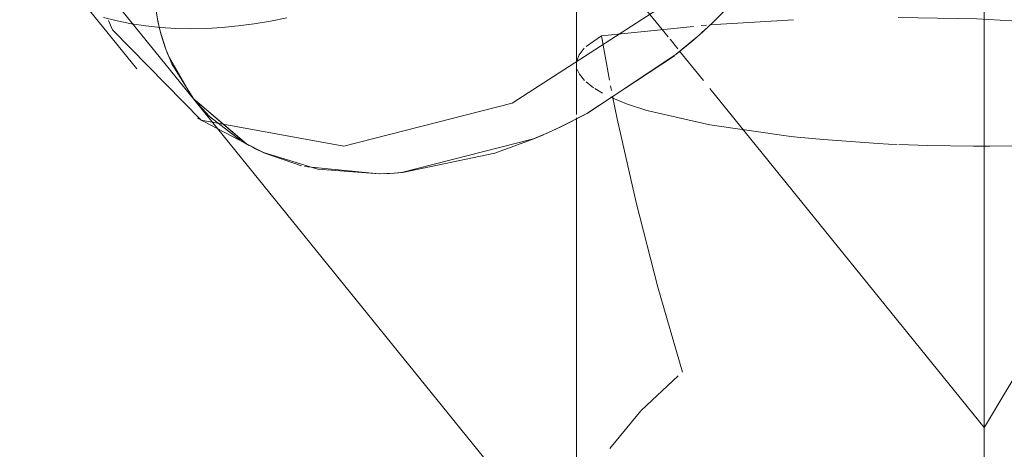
# Model space of a CAD drawing. Header units: millimetres. Extents: x -121 to 29920, y 1231 to 31888.
# Tile 21 of 106: x 9240 to 9372, y 8952 to 9010. Entities that reach past the tile are written whole.
import ezdxf

# ---------------------------------------------------------------- set-up
doc = ezdxf.new("R2010")
doc.units = ezdxf.units.MM
doc.linetypes.add('ADSK_Осевая', pattern=[700, 500, -100, 0, -100])
doc.layers.add('P-PIPE-____-CNTR', color=3, linetype='ADSK_Осевая', lineweight=20)
doc.layers.add('P-PIPE-____-OTLN', color=3, linetype='Continuous', lineweight=20)

# ---------------------------------------------------------------- blocks, each defined once
blk = doc.blocks.new('ADSK_ППР_Крестовина одноплоскостная канализационная - Одноплоскостная-1587492-3D severage Left')
at = {"layer": 'P-PIPE-____-OTLN', "color": 10}
for p, q in [((-15470.1, 9031.19), (-15470.1, 8997.26)), ((-15526.97, 9012.34), (-15526.5, 9009.59)), ((-15526.57, 9009.94), (-15526.37, 9009.03)), ((-15454.33, 9009.14), (-15466.74, 9007.85)), ((-15452.54, 9009.3), (-15453.27, 9009.24)), ((-15440.82, 9010.03), (-15452.09, 9009.33)), ((-15526.23, 9008.5), (-15525.47, 9006.06)), ((-15466.74, 9007.85), (-15468.77, 9006.45)), ((-15466.74, 9007.85), (-15465.65, 9001.87)), ((-15525.63, 9006.52), (-15525.15, 9005.25)), ((-15525.15, 9005.25), (-15521.82, 8999.48)), ((-15468.81, 9001.66), (-15467.79, 9000.86)), ((-15467.64, 9000.76), (-15466.59, 9000.15)), ((-15465.51, 9001.13), (-15465.39, 9000.51)), ((-15463.34, 8998.72), (-15460.61, 8997.82)), ((-15519.56, 8996.98), (-15515.45, 8993.8)), ((-15440.35, 8994.21), (-15436.79, 8993.87)), ((-15515.29, 8993.7), (-15514.23, 8993.08)), ((-15428.02, 8993.28), (-15426.83, 8993.23)), ((-15426.63, 8993.22), (-15422.73, 8993.08)), ((-15414.37, 8992.97), (-15408.39, 8993.06)), ((-15456.38, 8962.03), (-15461.37, 8957.35)), ((-15461.42, 8957.3), (-15465.59, 8952.23))]:
    blk.add_line(p, q, dxfattribs=at)
at = {"layer": 'P-PIPE-____-OTLN', "color": 22}
for p, q in [((-15545.18, 9022.92), (-15529.39, 9003.42)), ((-15521.57, 8999.16), (-15467.29, 8932.12)), ((-15521.2, 8996.76), (-15513.85, 8992.88)), ((-15513.37, 8992.64), (-15512.26, 8992.11)), ((-15512.3, 8992.13), (-15504.97, 8989.88)), ((-15504.97, 8989.88), (-15496.66, 8989.27))]:
    blk.add_line(p, q, dxfattribs=at)
at = {"layer": 'P-PIPE-____-OTLN', "color": 9}
for p, q in [((-15451.78, 9009.57), (-15446.27, 9015.22)), ((-15532.66, 9008.66), (-15533.21, 9009.92)), ((-15453.22, 9008.26), (-15451.82, 9009.53)), ((-15454.52, 9007.13), (-15453.76, 9007.78)), ((-15456.71, 9005.33), (-15454.55, 9007.11)), ((-15468.7, 8997.38), (-15456.88, 9005.19)), ((-15465.52, 8999.61), (-15463.34, 8998.72)), ((-15521.57, 8999.16), (-15519.56, 8996.98)), ((-15472.2, 8995.6), (-15468.93, 8997.26)), ((-15470.1, 8996.79), (-15470.1, 8938.06)), ((-15460.61, 8997.82), (-15452.09, 8995.85)), ((-15474.12, 8994.71), (-15472.24, 8995.58)), ((-15475.83, 8993.98), (-15474.54, 8994.53)), ((-15513.85, 8992.88), (-15513.37, 8992.64)), ((-15493.7, 8989.44), (-15475.88, 8993.96)), ((-15512.26, 8992.11), (-15507.17, 8990.36)), ((-15506.77, 8990.26), (-15496.72, 8989.27)), ((-15496.66, 8989.27), (-15495.96, 8989.29)), ((-15495.67, 8989.3), (-15494.66, 8989.36)), ((-15494.64, 8989.36), (-15493.81, 8989.43))]:
    blk.add_line(p, q, dxfattribs=at)
at = {"layer": 'P-PIPE-____-OTLN', "color": 22}
for points in [[(-15533.88, 9010.33, 0), (-15532.02, 9009.87, 0), (-15530.11, 9009.5, 0), (-15528.16, 9009.2, 0), (-15526.17, 9009, 0), (-15524.14, 9008.87, 0), (-15522.08, 9008.83, 0), (-15519.98, 9008.87, 0), (-15517.86, 9008.99, 0), (-15515.71, 9009.2, 0), (-15513.54, 9009.49, 0), (-15511.35, 9009.86, 0), (-15509.14, 9010.31, 0)], [(-15451.82, 9009.53, 0), (-15446.27, 9015.22, 0), (-15438.11, 9026.33, 0), (-15432.73, 9037.94, 0), (-15431.08, 9044.34, 0)], [(-15440.78, 9032.27, 0), (-15457.11, 9012.83, 0), (-15478.76, 8998.81, 0), (-15501.46, 8992.98, 0), (-15520.69, 8996.5, 0), (-15532.66, 9008.66, 0)], [(-15454.55, 9007.11, 0), (-15453.49, 9008.02, 0), (-15451.78, 9009.57, 0)], [(-15472.24, 8995.58, 0), (-15468.53, 8997.47, 0), (-15456.64, 9005.38, 0), (-15454.52, 9007.13, 0)], [(-15475.88, 8993.96, 0), (-15473.88, 8994.82, 0), (-15472.2, 8995.6, 0)], [(-15494.66, 8989.36, 0), (-15493.54, 8989.45, 0), (-15481.11, 8992.04, 0), (-15475.83, 8993.98, 0)], [(-15496.72, 8989.27, 0), (-15495.26, 8989.32, 0), (-15494.64, 8989.36, 0)]]:
    blk.add_polyline3d(points, dxfattribs=at)
at = {"layer": 'P-PIPE-____-OTLN', "color": 10}
for points in [[(-15411.37, 9009.9, 0), (-15416.11, 9010.15, 0), (-15426.73, 9010.36, 0)], [(-15526.37, 9009.03, 0), (-15526.1, 9007.99, 0), (-15525.69, 9006.7, 0)], [(-15469.05, 9006.19, 0), (-15469.74, 9005.3, 0), (-15470.05, 9004.51, 0)], [(-15525.35, 9005.76, 0), (-15524.65, 9004.09, 0), (-15521.8, 8999.45, 0)], [(-15469.99, 9003.34, 0), (-15469.69, 9002.69, 0), (-15469, 9001.84, 0)], [(-15465.23, 8999.71, 0), (-15464.61, 8996.68, 0), (-15462.06, 8985.38, 0), (-15459.12, 8973.98, 0), (-15455.81, 8962.5, 0)]]:
    blk.add_polyline3d(points, dxfattribs=at)
at = {"layer": 'P-PIPE-____-OTLN', "color": 9}
for points in [[(-15521.82, 8999.48, 0), (-15514.62, 8993.3, 0), (-15512.3, 8992.13, 0)], [(-15452.09, 8995.85, 0), (-15441.49, 8994.33, 0), (-15440.35, 8994.21, 0)], [(-15436.79, 8993.87, 0), (-15429.43, 8993.35, 0), (-15428.02, 8993.28, 0)], [(-15422.73, 8993.08, 0), (-15416.56, 8992.98, 0), (-15414.37, 8992.97, 0)]]:
    blk.add_polyline3d(points, dxfattribs=at)

msp = doc.modelspace()

# ---------------------------------------------------------------- linework, layer by layer
at = {"layer": 'P-PIPE-____-CNTR', "color": 10}
for p, q in [((9369.79, 8927.52), (9369.79, 9042.36)), ((9327.16, 9007.71), (9310.83, 9027.89)), ((9328.46, 9006.11), (9327.41, 9007.41)), ((9369.79, 8955.06), (9332.8, 9000.75)), ((9369.81, 8955.09), (9393.24, 8994.41))]:
    msp.add_line(p, q, dxfattribs=at)
at = {"layer": 'P-PIPE-____-CNTR', "color": 9}
msp.add_line((9331.91, 9001.85), (9328.71, 9005.81), dxfattribs=at)
at = {"layer": 'P-PIPE-____-OTLN', "color": 22}
for p, q in [((9242.05, 9025.45), (9263.33, 8999.16)), ((9279.92, 8989.88), (9272.59, 8992.13)), ((9288.23, 8989.27), (9279.92, 8989.88))]:
    msp.add_line(p, q, dxfattribs=at)
at = {"layer": 'P-PIPE-____-OTLN', "color": 10}
for p, q in [((9258.53, 9009.03), (9258.32, 9009.94)), ((9259.75, 9005.25), (9259.26, 9006.52)), ((9263.07, 8999.48), (9259.75, 9005.25))]:
    msp.add_line(p, q, dxfattribs=at)
at = {"layer": 'P-PIPE-____-OTLN', "color": 9}
for p, q in [((9333.07, 9009.53), (9331.67, 9008.26)), ((9331.13, 9007.78), (9330.38, 9007.13)), ((9312.65, 8995.58), (9310.77, 8994.71)), ((9310.35, 8994.53), (9309.06, 8993.98)), ((9288.93, 8989.29), (9288.23, 8989.27)), ((9290.24, 8989.36), (9289.22, 8989.3))]:
    msp.add_line(p, q, dxfattribs=at)
at = {"layer": 'P-PIPE-____-OTLN', "color": 22}
for points in [[(9346.78, 9026.33, 0), (9338.63, 9015.22, 0), (9333.07, 9009.53, 0)], [(9330.38, 9007.13, 0), (9328.25, 9005.38, 0), (9316.37, 8997.47, 0), (9312.65, 8995.58, 0)], [(9309.06, 8993.98, 0), (9303.78, 8992.04, 0), (9291.35, 8989.45, 0), (9290.24, 8989.36, 0)]]:
    msp.add_polyline3d(points, dxfattribs=at)
at = {"layer": 'P-PIPE-____-OTLN', "color": 10}
msp.add_polyline3d([(9259.2, 9006.7, 0), (9258.8, 9007.99, 0), (9258.53, 9009.03, 0)], dxfattribs=at)
at = {"layer": 'P-PIPE-____-OTLN', "color": 9}
msp.add_polyline3d([(9272.59, 8992.13, 0), (9270.28, 8993.3, 0), (9263.07, 8999.48, 0)], dxfattribs=at)

# ---------------------------------------------------------------- block references
at = {"layer": 'P-PIPE-____-OTLN', "color": 10}
msp.add_blockref('ADSK_ППР_Крестовина одноплоскостная канализационная - Одноплоскостная-1587492-3D severage Left', (24784.89, 0), dxfattribs=at)

doc.saveas('drawing.dxf')
